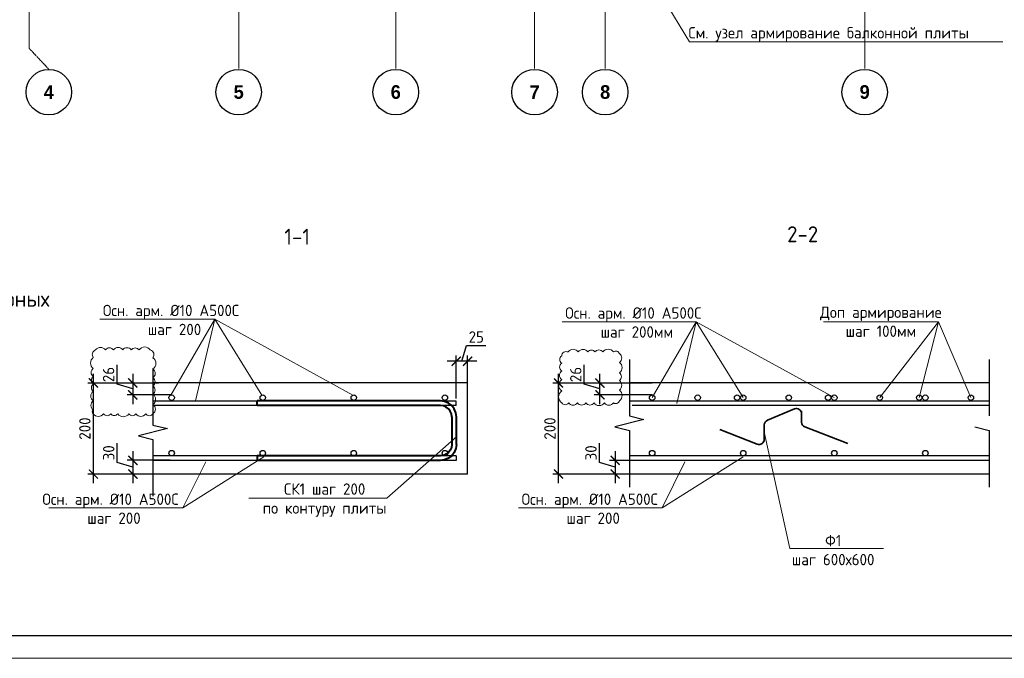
# Model space of a CAD drawing. Header units: millimetres. Extents: x -42044588 to 856694, y -806701 to 941911.
# Tile 151 of 256: x -95495 to -73868, y -403102 to -389077. Entities that reach past the tile are written whole.
import ezdxf
from ezdxf import colors
from ezdxf.entities.mleader import LeaderData, LeaderLine
from ezdxf.math import Vec2, Vec3

# ---------------------------------------------------------------- set-up
doc = ezdxf.new("R2010")
doc.units = ezdxf.units.MM
doc.linetypes.add('______5', pattern=[1100, 800, -100, 100, -100])
doc.linetypes.add('осевая', pattern=[50.8, 31.75, -6.35, 6.35, -6.35])
for name, color, linetype, lineweight in [('_0.5', 94, 'Continuous', 50), ('Арм_хомуты', 133, 'Continuous', 18), ('Арматура', 152, 'Continuous', 40), ('Выноски', 20, 'Continuous', 20), ('Оси', 40, '______5', 18), ('Перекрытие ж_бетон', 1, 'Continuous', 30), ('подоснова', 151, 'Continuous', 5), ('поз.', 2, 'Continuous', 25), ('РАЗМЕРЫ', 1, 'Continuous', 9), ('Текст', 7, 'Continuous', 25), ('ТОНКИЕ', 7, 'Continuous', 9), ('Узлы', 7, 'Continuous', 0)]:
    doc.layers.add(name, color=color, linetype=linetype, lineweight=lineweight)
doc.layers.add('К_Схемоармирование', color=7, linetype='Continuous')
doc.layers.add('ТОЛСТЫЕ_ОСНОВНЫЕ', color=6, linetype='Continuous')
doc.styles.add('Century Gothic', font='GOTHIC.TTF')
doc.styles.add('GOST 2.304', font='CS_Gost2304.shx')
doc.styles.add('GOST-2.304_Type-B', font='GOST_Common.ttf')
doc.styles.add('ГОСТ', font='GOST_Common.ttf')
doc.styles.add('ГОСТ 2.304', font='GOST_Common.ttf')
doc.dimstyles.new('СПДС', dxfattribs={"dimscale": 100, "dimtxt": 2.5, "dimasz": 2, "dimexe": 1.25, "dimexo": 0, "dimtad": 1, "dimdec": 0, "dimrnd": 5, "dimtxsty": 'GOST-2.304_Type-B', "dimblk": 'ARCHTICK', "dimcen": 2.5, "dimdle": 2, "dimclrd": 1, "dimclre": 1, "dimclrt": 1, "dimadec": 0, "dimazin": 2, "dimtfac": 0.75, "dimtdec": 0, "dimtmove": 1, "dimatfit": 3, "dimfxl": 0, "dimtolj": 1, "dimarcsym": 0})

# ---------------------------------------------------------------- blocks, each defined once
blk = doc.blocks.new('A$Cd09756da')
at = {"layer": 'Текст', "color": 7, "attachment_point": 1, "style": 'ГОСТ'}
for s, width, heights, insert, char_height in [('\\pi594.35517;{\\fTimes New Roman|b0|i0|c204|p18;\\C256;Строительство жилого комплекса со  встроенными помещениями \\P\\pi1441.86779;общественного-делового, коммерческого назначения и \\P\\pi41.3631;поликлиническим учреждением по адресу: г. Чита, ул. 1-я Коллективная}', 11543.07, [0], (-11741, 4333), 250), ('\\pi389.01406;{\\fTimes New Roman|b0|i0|c204|p18;\\C256;«Жилой дом со встроенными помещениями \\P\\pi641.91601;общественно-делового и коммерческого \\P\\pi302.06381;назначения на первом этаже здания», поз. 3.1\\P}', 7000, [1500], (-12014, 2803), 225)]:
    blk.add_mtext_dynamic_manual_height_columns(s, width=width, gutter_width=12.5, heights=heights, dxfattribs=dict(at, insert=insert, char_height=char_height))
blk = doc.blocks.new('*U6686')
at = {"layer": 'ТОЛСТЫЕ_ОСНОВНЫЕ', "color": 6}
blk.add_lwpolyline([(20, 5), (886, 5), (886, 415), (20, 415)], close=True, dxfattribs=at)
at = {"layer": 'ТОНКИЕ'}
blk.add_lwpolyline([(0, 0), (891, 0), (891, 420), (0, 420)], close=True, dxfattribs=at)
blk = doc.blocks.new('NSY101')
at = {"color": 0, "linetype": 'ByBlock', "lineweight": -2}
blk.add_circle((0, 0), 50, dxfattribs=at)
blk = doc.blocks.new('СЛОЖНЫЙ_ОБЪЕКТ_32')
at = {"layer": 'Оси', "color": 16, "linetype": 'Continuous', "lineweight": 25, "transparency": 33554687, "xscale": 9.999999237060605, "yscale": 9.999999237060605, "zscale": 9.999999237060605}
blk.add_blockref('NSY101', (18063, -43009), dxfattribs=at)
at = {"layer": 'Оси', "color": 16, "linetype": 'Continuous', "lineweight": 25, "transparency": 33554687, "insert": (18063, -43009), "char_height": 300, "width": 385, "attachment_point": 5, "style": 'Century Gothic'}
blk.add_mtext('\\A1;{\\fCentury Gothic|i0|b1;\\H300.000000;\\W1.000000;\\C16;5}\\P', dxfattribs=at)
blk = doc.blocks.new('СЛОЖНЫЙ_ОБЪЕКТ_33')
at = {"layer": 'Оси', "color": 16, "linetype": 'Continuous', "lineweight": 25, "transparency": 33554687, "xscale": 9.999999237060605, "yscale": 9.999999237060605, "zscale": 9.999999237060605}
blk.add_blockref('NSY101', (21513, -43009), dxfattribs=at)
at = {"layer": 'Оси', "color": 16, "linetype": 'Continuous', "lineweight": 25, "transparency": 33554687, "insert": (21513, -43009), "char_height": 300, "width": 385, "attachment_point": 5, "style": 'Century Gothic'}
blk.add_mtext('\\A1;{\\fCentury Gothic|i0|b1;\\H300.000000;\\W1.000000;\\C16;6}\\P', dxfattribs=at)
blk = doc.blocks.new('СЛОЖНЫЙ_ОБЪЕКТ_34')
at = {"layer": 'Оси', "color": 16, "linetype": 'Continuous', "lineweight": 25, "transparency": 33554687, "xscale": 9.999999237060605, "yscale": 9.999999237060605, "zscale": 9.999999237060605}
blk.add_blockref('NSY101', (24563, -43009), dxfattribs=at)
at = {"layer": 'Оси', "color": 16, "linetype": 'Continuous', "lineweight": 25, "transparency": 33554687, "insert": (24563, -43009), "char_height": 300, "width": 385, "attachment_point": 5, "style": 'Century Gothic'}
blk.add_mtext('\\A1;{\\fCentury Gothic|i0|b1;\\H300.000000;\\W1.000000;\\C16;7}\\P', dxfattribs=at)
blk = doc.blocks.new('СЛОЖНЫЙ_ОБЪЕКТ_35')
at = {"layer": 'Оси', "color": 16, "linetype": 'Continuous', "lineweight": 25, "transparency": 33554687, "xscale": 9.999999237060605, "yscale": 9.999999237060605, "zscale": 9.999999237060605}
blk.add_blockref('NSY101', (26113, -43009), dxfattribs=at)
at = {"layer": 'Оси', "color": 16, "linetype": 'Continuous', "lineweight": 25, "transparency": 33554687, "insert": (26113, -43009), "char_height": 300, "width": 385, "attachment_point": 5, "style": 'Century Gothic'}
blk.add_mtext('\\A1;{\\fCentury Gothic|i0|b1;\\H300.000000;\\W1.000000;\\C16;8}\\P', dxfattribs=at)
blk = doc.blocks.new('СЛОЖНЫЙ_ОБЪЕКТ_36')
at = {"layer": 'Оси', "color": 16, "linetype": 'Continuous', "lineweight": 25, "transparency": 33554687, "xscale": 9.999999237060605, "yscale": 9.999999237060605, "zscale": 9.999999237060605}
blk.add_blockref('NSY101', (31813, -43009), dxfattribs=at)
at = {"layer": 'Оси', "color": 16, "linetype": 'Continuous', "lineweight": 25, "transparency": 33554687, "insert": (31813, -43009), "char_height": 300, "width": 385, "attachment_point": 5, "style": 'Century Gothic'}
blk.add_mtext('\\A1;{\\fCentury Gothic|i0|b1;\\H300.000000;\\W1.000000;\\C16;9}\\P', dxfattribs=at)
blk = doc.blocks.new('СЛОЖНЫЙ_ОБЪЕКТ_48')
at = {"layer": 'Оси', "color": 16, "linetype": 'Continuous', "lineweight": 25, "transparency": 33554687, "xscale": 9.999999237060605, "yscale": 9.999999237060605, "zscale": 9.999999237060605}
blk.add_blockref('NSY101', (13893, -43009), dxfattribs=at)
at = {"layer": 'Оси', "color": 16, "linetype": 'Continuous', "lineweight": 25, "transparency": 33554687, "insert": (13893, -43009), "char_height": 300, "width": 385, "attachment_point": 5, "style": 'Century Gothic'}
blk.add_mtext('\\A1;{\\fCentury Gothic|i0|b1;\\H300.000000;\\W1.000000;\\C16;4}\\P', dxfattribs=at)
blk = doc.blocks.new('оси блок 2')
at = {"layer": 'Оси', "color": 16, "linetype": 'осевая', "lineweight": 0, "ltscale": 0.25, "transparency": 33554687}
for p, q in [((-72354.7, -322543), (-72354.7, -347914.1)), ((-68904.7, -322543), (-68904.7, -347914.1)), ((-65854.7, -322543), (-65854.7, -347914.1)), ((-64304.7, -322543), (-64304.7, -347914.1)), ((-58604.7, -322543), (-58604.7, -347914.1)), ((-76954.7, -323084.4), (-76954.7, -347468.4))]:
    blk.add_line(p, q, dxfattribs=at)
at = {"layer": 'Оси', "color": 16, "linetype": 'осевая', "lineweight": 0, "transparency": 33554687}
blk.add_line((-76525.3, -347930), (-76954.7, -347468.4), dxfattribs=at)
at = {"layer": 'Оси', "color": 16, "linetype": 'Continuous', "lineweight": 25, "transparency": 33554687}
for name in ['СЛОЖНЫЙ_ОБЪЕКТ_48', 'СЛОЖНЫЙ_ОБЪЕКТ_32', 'СЛОЖНЫЙ_ОБЪЕКТ_33', 'СЛОЖНЫЙ_ОБЪЕКТ_34', 'СЛОЖНЫЙ_ОБЪЕКТ_35', 'СЛОЖНЫЙ_ОБЪЕКТ_36']:
    blk.add_blockref(name, (-90418.2, -305420.5), dxfattribs=at)
blk = doc.blocks.new('_None')
blk = doc.blocks.new('*U7184')
at = {"color": 0, "linetype": 'ByBlock', "lineweight": -2}
for p, q in [((-65.3, 25), (-65.3, 427.5)), ((-55.3, 427.5), (-65.3, 427.5)), ((-55.3, 25), (-55.3, 427.5)), ((55.3, 25), (55.3, 427.5)), ((55.3, 427.5), (65.3, 427.5)), ((65.3, 25), (65.3, 427.5)), ((-64.1, 15.9), (-65.3, 25)), ((-54.4, 18.5), (-55.3, 25)), ((54.4, 18.5), (55.3, 25)), ((64.1, 15.9), (65.3, 25)), ((-60.6, 7.5), (-64.1, 15.9)), ((-55, 0.3), (-60.6, 7.5)), ((-47.8, -5.3), (-55, 0.3)), ((-51.9, 12.5), (-54.4, 18.5)), ((-47.9, 7.3), (-51.9, 12.5)), ((-42.8, 3.3), (-47.9, 7.3)), ((-36.7, 0.9), (-42.8, 3.3)), ((-30.3, 0), (-36.7, 0.9)), ((-30.3, 0), (30.3, 0)), ((30.3, 0), (36.7, 0.9)), ((36.7, 0.9), (42.8, 3.3)), ((42.8, 3.3), (47.9, 7.3)), ((47.8, -5.3), (55, 0.3)), ((47.9, 7.3), (51.9, 12.5)), ((51.9, 12.5), (54.4, 18.5)), ((55, 0.3), (60.6, 7.5)), ((60.6, 7.5), (64.1, 15.9)), ((-39.3, -8.8), (-47.8, -5.3)), ((-30.3, -10), (-39.3, -8.8)), ((30.3, -10), (-30.3, -10)), ((30.3, -10), (39.3, -8.8)), ((39.3, -8.8), (47.8, -5.3))]:
    blk.add_line(p, q, dxfattribs=at)
at = {"style": 'GOST 2.304', "oblique": 15, "flags": 9}
for tag, p in [('ПОЗИЦИЯ', (795.4, -54.4)), ('ДИАМЕТР', (795.7, -58.7)), ('КЛАСС', (796, -63.1)), ('ДЛИНА', (796.5, -67.9)), ('МАССА', (796.8, -73.3))]:
    blk.add_attdef(tag, p, '', height=2.5, dxfattribs=at)
blk = doc.blocks.new('_ArchTick')
at = {"color": 0, "linetype": 'ByBlock', "const_width": 0.15}
blk.add_lwpolyline([(-0.5, -0.5), (0.5, 0.5)], dxfattribs=at)
blk = doc.blocks.new('*D7269')
at = {"layer": 'DEFPOINTS', "color": 0, "transparency": 16777216}
for p in [(-85906, -396577), (-85656, -397056), (-85906, -397396)]:
    blk.add_point(p, dxfattribs=at)
at = {"layer": 'РАЗМЕРЫ', "color": 1, "lineweight": -2, "transparency": 16777216}
for p, q in [((-85781, -396577), (-85678, -396233)), ((-85678, -396233), (-85253, -396233)), ((-85456, -396577), (-86106, -396577)), ((-85906, -397396), (-85906, -396452)), ((-85656, -397056), (-85656, -396452))]:
    blk.add_line(p, q, dxfattribs=at)
at = {"layer": 'РАЗМЕРЫ', "color": 1, "lineweight": -2, "transparency": 16777216, "xscale": 200, "yscale": 200, "zscale": 200, "rotation": 180}
blk.add_blockref('_ArchTick', (-85906, -396577), dxfattribs=at)
at = {"layer": 'РАЗМЕРЫ', "color": 1, "lineweight": -2, "transparency": 16777216, "xscale": 200, "yscale": 200, "zscale": 200}
blk.add_blockref('_ArchTick', (-85656, -396577), dxfattribs=at)
at = {"layer": 'РАЗМЕРЫ', "color": 1, "lineweight": 0, "transparency": 16777216, "insert": (-85466, -396045), "char_height": 250, "attachment_point": 5, "style": 'GOST-2.304_Type-B'}
blk.add_mtext('\\A1;25', dxfattribs=at)
blk = doc.blocks.new('*D7270')
at = {"layer": 'DEFPOINTS', "color": 0, "transparency": 16777216}
for p in [(-93876, -397056), (-92604, -397056), (-92685, -399056)]:
    blk.add_point(p, dxfattribs=at)
at = {"layer": 'РАЗМЕРЫ', "color": 1, "lineweight": -2, "transparency": 16777216}
for p, q in [((-92604, -397056), (-94001, -397056)), ((-93876, -399256), (-93876, -396856)), ((-92685, -399056), (-94001, -399056))]:
    blk.add_line(p, q, dxfattribs=at)
at = {"layer": 'РАЗМЕРЫ', "color": 1, "lineweight": -2, "transparency": 16777216, "xscale": 200, "yscale": 200, "zscale": 200}
for p, rotation in [((-93876, -397056), 90), ((-93876, -399056), 270)]:
    blk.add_blockref('_ArchTick', p, dxfattribs=dict(at, rotation=rotation))
at = {"layer": 'РАЗМЕРЫ', "color": 1, "lineweight": 0, "transparency": 16777216, "insert": (-94064, -398056), "char_height": 250, "attachment_point": 5, "rotation": 90, "style": 'GOST-2.304_Type-B'}
blk.add_mtext('\\A1;200', dxfattribs=at)
blk = doc.blocks.new('*D7272')
at = {"layer": 'DEFPOINTS', "color": 0, "transparency": 16777216}
for p in [(-92445, -397056), (-93012, -397317), (-92156, -397317)]:
    blk.add_point(p, dxfattribs=at)
at = {"layer": 'РАЗМЕРЫ', "color": 1, "lineweight": -2, "transparency": 16777216}
for p, q in [((-93356, -397083), (-93356, -396658)), ((-92445, -397056), (-93137, -397056)), ((-93012, -396856), (-93012, -397517)), ((-93012, -397186), (-93356, -397083)), ((-92156, -397317), (-93137, -397317))]:
    blk.add_line(p, q, dxfattribs=at)
at = {"layer": 'РАЗМЕРЫ', "color": 1, "lineweight": -2, "transparency": 16777216, "xscale": 200, "yscale": 200, "zscale": 200}
for p, rotation in [((-93012, -397056), 90), ((-93012, -397317), 270)]:
    blk.add_blockref('_ArchTick', p, dxfattribs=dict(at, rotation=rotation))
at = {"layer": 'РАЗМЕРЫ', "color": 1, "lineweight": 0, "transparency": 16777216, "insert": (-93543, -396870), "char_height": 250, "attachment_point": 5, "rotation": 90, "style": 'GOST-2.304_Type-B'}
blk.add_mtext('\\A1;26', dxfattribs=at)
blk = doc.blocks.new('*D7273')
at = {"layer": 'DEFPOINTS', "color": 0, "transparency": 16777216}
for p in [(-92190, -398754), (-93008, -399056), (-92143, -399056)]:
    blk.add_point(p, dxfattribs=at)
at = {"layer": 'РАЗМЕРЫ', "color": 1, "lineweight": -2, "transparency": 16777216}
for p, q in [((-93352, -398802), (-93352, -398377)), ((-93008, -398554), (-93008, -399256)), ((-92190, -398754), (-93133, -398754)), ((-93008, -398905), (-93352, -398802)), ((-92143, -399056), (-93133, -399056))]:
    blk.add_line(p, q, dxfattribs=at)
at = {"layer": 'РАЗМЕРЫ', "color": 1, "lineweight": -2, "transparency": 16777216, "xscale": 200, "yscale": 200, "zscale": 200}
for p, rotation in [((-93008, -398754), 90), ((-93008, -399056), 270)]:
    blk.add_blockref('_ArchTick', p, dxfattribs=dict(at, rotation=rotation))
at = {"layer": 'РАЗМЕРЫ', "color": 1, "lineweight": 0, "transparency": 16777216, "insert": (-93540, -398589), "char_height": 250, "attachment_point": 5, "rotation": 90, "style": 'GOST-2.304_Type-B'}
blk.add_mtext('\\A1;30', dxfattribs=at)
blk = doc.blocks.new('*D7271')
at = {"layer": 'DEFPOINTS', "color": 0, "transparency": 16777216}
for p in [(-82750, -397056), (-81603, -397056), (-81603, -397317)]:
    blk.add_point(p, dxfattribs=at)
at = {"layer": 'РАЗМЕРЫ', "color": 1, "lineweight": -2, "transparency": 16777216}
for p, q in [((-83094, -397083), (-83094, -396658)), ((-81603, -397056), (-82875, -397056)), ((-82750, -397517), (-82750, -396856)), ((-82750, -397186), (-83094, -397083)), ((-81603, -397317), (-82875, -397317))]:
    blk.add_line(p, q, dxfattribs=at)
at = {"layer": 'РАЗМЕРЫ', "color": 1, "lineweight": -2, "transparency": 16777216, "xscale": 200, "yscale": 200, "zscale": 200}
for p, rotation in [((-82750, -397056), 90), ((-82750, -397317), 270)]:
    blk.add_blockref('_ArchTick', p, dxfattribs=dict(at, rotation=rotation))
at = {"layer": 'РАЗМЕРЫ', "color": 1, "lineweight": 0, "transparency": 16777216, "insert": (-83281, -396870), "char_height": 250, "attachment_point": 5, "rotation": 90, "style": 'GOST-2.304_Type-B'}
blk.add_mtext('\\A1;26', dxfattribs=at)
blk = doc.blocks.new('*D7274')
at = {"layer": 'DEFPOINTS', "color": 0, "transparency": 16777216}
for p in [(-83661, -397056), (-81737, -397056), (-81891, -399056)]:
    blk.add_point(p, dxfattribs=at)
at = {"layer": 'РАЗМЕРЫ', "color": 1, "lineweight": -2, "transparency": 16777216}
for p, q in [((-81737, -397056), (-83786, -397056)), ((-83661, -399256), (-83661, -396856)), ((-81891, -399056), (-83786, -399056))]:
    blk.add_line(p, q, dxfattribs=at)
at = {"layer": 'РАЗМЕРЫ', "color": 1, "lineweight": -2, "transparency": 16777216, "xscale": 200, "yscale": 200, "zscale": 200}
for p, rotation in [((-83661, -397056), 90), ((-83661, -399056), 270)]:
    blk.add_blockref('_ArchTick', p, dxfattribs=dict(at, rotation=rotation))
at = {"layer": 'РАЗМЕРЫ', "color": 1, "lineweight": 0, "transparency": 16777216, "insert": (-83849, -398056), "char_height": 250, "attachment_point": 5, "rotation": 90, "style": 'GOST-2.304_Type-B'}
blk.add_mtext('\\A1;200', dxfattribs=at)
blk = doc.blocks.new('*D7275')
at = {"layer": 'DEFPOINTS', "color": 0, "transparency": 16777216}
for p in [(-81826, -398755), (-82416, -399056), (-81826, -399056)]:
    blk.add_point(p, dxfattribs=at)
at = {"layer": 'РАЗМЕРЫ', "color": 1, "lineweight": -2, "transparency": 16777216}
for p, q in [((-82760, -398802), (-82760, -398377)), ((-82416, -398555), (-82416, -399256)), ((-81826, -398755), (-82541, -398755)), ((-82416, -398905), (-82760, -398802)), ((-81826, -399056), (-82541, -399056))]:
    blk.add_line(p, q, dxfattribs=at)
at = {"layer": 'РАЗМЕРЫ', "color": 1, "lineweight": -2, "transparency": 16777216, "xscale": 200, "yscale": 200, "zscale": 200}
for p, rotation in [((-82416, -398755), 90), ((-82416, -399056), 270)]:
    blk.add_blockref('_ArchTick', p, dxfattribs=dict(at, rotation=rotation))
at = {"layer": 'РАЗМЕРЫ', "color": 1, "lineweight": 0, "transparency": 16777216, "insert": (-82947, -398590), "char_height": 250, "attachment_point": 5, "rotation": 90, "style": 'GOST-2.304_Type-B'}
blk.add_mtext('\\A1;30', dxfattribs=at)

msp = doc.modelspace()

# ---------------------------------------------------------------- linework, layer by layer
at = {"color": 3, "linetype": 'Continuous', "lineweight": 30}
for centre in [(-92156.338, -397376.523), (-90156.338, -397376.523), (-88156.338, -397376.523), (-86156.338, -397376.523), (-81602.991, -397376.523), (-79602.991, -397376.523), (-77602.991, -397376.523), (-75602.991, -397376.523), (-92156.338, -398595.523), (-90156.338, -398595.523), (-88156.338, -398595.523), (-86156.338, -398595.523), (-81602.991, -398596.523), (-79602.991, -398596.523), (-77602.991, -398596.523), (-75602.991, -398596.523)]:
    msp.add_circle(centre, 60, dxfattribs=at)
at = {"color": 1, "linetype": 'Continuous', "lineweight": 30}
for centre in [(-80602.991, -397376.523), (-79737.088, -397376.523), (-78602.991, -397376.523), (-77737.088, -397376.523), (-76602.991, -397376.523), (-75737.088, -397376.523), (-74602.991, -397376.523)]:
    msp.add_circle(centre, 60, dxfattribs=at)
at = {"layer": '_0.5', "color": 240, "lineweight": 0, "true_color": 0xed1f24}
for points in [[(-93877.86, -397732.764, 0.52056705), (-93656.871, -397732.764, 0.52056705), (-93493.336, -397732.764, 0.52056705), (-93342.902, -397732.764, 0.52056705), (-93098.991, -397732.764, 0.52056705), (-92941.428, -397732.764, 0.52056705), (-92726.821, -397732.764, 0.52056705), (-92568.037, -397732.764, 0.52056705), (-92567.941, -397530.515, 0.52056705), (-92567.941, -397303.175, 0.52056705), (-92567.941, -397119.654, 0.52056705), (-92567.941, -396942.764, 0.52056705), (-92567.941, -396747.993, 0.52056705), (-92567.941, -396502.046, 0.52056705), (-92626.359, -396328.825, 0.52056705), (-92872.27, -396328.825, 0.52056705), (-93044.27, -396328.825, 0.52056705), (-93232.412, -396328.825, 0.52056705), (-93435.512, -396328.825, 0.52056705), (-93613.723, -396328.825, 0.52056705), (-93826.326, -396328.825, 0.52056705), (-93877.86, -396498.515, 0.52056705), (-93877.86, -396735.59, 0.52056705), (-93877.86, -396918.669, 0.52056705), (-93877.86, -397076.955, 0.52056705), (-93877.86, -397238.244, 0.52056705), (-93877.86, -397449.729, 0.52056705), (-93877.86, -397647.811, 0.52056705)], [(-83590.263, -397493.065, 0.52056705), (-83436.543, -397493.065, 0.52056705), (-83244.766, -397493.065, 0.52056705), (-83058.864, -397493.065, 0.52056705), (-82880.448, -397493.065, 0.52056705), (-82653.505, -397493.065, 0.52056705), (-82452.542, -397493.065, 0.52056705), (-82322.859, -397446.065, 0.52056705), (-82322.859, -397209.664, 0.52056705), (-82322.859, -397003.708, 0.52056705), (-82322.859, -396830.532, 0.52056705), (-82322.859, -396602.756, 0.52056705), (-82322.859, -396409.365, 0.52056705), (-82451.708, -396374.477, 0.52056705), (-82686.574, -396374.477, 0.52056705), (-82860.333, -396374.477, 0.52056705), (-83014.248, -396374.477, 0.52056705), (-83226.191, -396374.477, 0.52056705), (-83451.508, -396374.477, 0.52056705), (-83590.263, -396459.681, 0.52056705), (-83590.263, -396618.079, 0.52056705), (-83590.263, -396792.158, 0.52056705), (-83590.263, -396981.848, 0.52056705), (-83590.263, -397227.713, 0.52056705)]]:
    msp.add_lwpolyline(points, format="xyb", close=True, dxfattribs=at)
at = {"layer": 'Арматура', "color": 2, "lineweight": 0}
for p, q in [((-91209.211, -395654.113), (-93735.677, -395654.113)), ((-91209.211, -395654.113), (-92174.92, -397320.523)), ((-91209.211, -395654.113), (-91633.644, -397448.733)), ((-88174.92, -397320.523), (-91209.211, -395654.113)), ((-90174.92, -397320.523), (-91209.211, -395654.113)), ((-80637.282, -395710.113), (-83580.848, -395710.113)), ((-80637.282, -395710.113), (-81602.991, -397376.523)), ((-80637.282, -395710.113), (-81061.715, -397504.733)), ((-77602.991, -397376.523), (-80637.282, -395710.113)), ((-79602.991, -397376.523), (-80637.282, -395710.113)), ((-75316.225, -395710.113), (-77842.691, -395710.113)), ((-75316.225, -395710.113), (-76602.991, -397376.523)), ((-75316.225, -395710.113), (-75737.088, -397376.523)), ((-74602.991, -397376.523), (-75316.225, -395710.113)), ((-90129.07, -398675.523), (-91908.139, -399799.765)), ((-91908.139, -399799.765), (-91407.794, -398788.733)), ((-79602.991, -398675.523), (-81382.06, -399799.765)), ((-81382.06, -399799.765), (-80881.715, -398788.733)), ((-91908.139, -399799.765), (-94851.705, -399799.765)), ((-81382.06, -399799.765), (-84539.244, -399799.765))]:
    msp.add_line(p, q, dxfattribs=at)
at = {"layer": 'К_Схемоармирование', "lineweight": 35, "ltscale": 10}
for p, q in [((-78476.826, -397624.906), (-79072.086, -397873.874)), ((-78321.166, -397917.111), (-78321.166, -397672.527)), ((-79294.142, -398399.699), (-80116.558, -398079.458)), ((-79141.066, -397977.496), (-79141.066, -398295.034)), ((-77306.475, -398383.8), (-78249.097, -398021.971))]:
    msp.add_line(p, q, dxfattribs=at)
for centre, start, end in [((-78433.486, -397728.527), 0, 112.6971619), ((-79028.746, -397977.496), 112.6971619, 180), ((-78208.846, -397917.111), 180, 249.0004898), ((-79253.386, -398295.034), 248.7245114, 0)]:
    msp.add_arc(centre, 112.32, start, end, dxfattribs=at)
at = {"layer": 'Перекрытие ж_бетон', "color": 7, "linetype": 'Continuous', "lineweight": 30}
for p, q in [((-85656.316, -397055.523), (-92567.941, -397055.523)), ((-85656.316, -399055.523), (-85656.316, -397055.523)), ((-74197.712, -397055.523), (-82102.991, -397055.523)), ((-85656.316, -399055.523), (-92567.941, -399055.523)), ((-74197.712, -399055.523), (-82102.991, -399055.523))]:
    msp.add_line(p, q, dxfattribs=at)
at = {"layer": 'Перекрытие ж_бетон', "color": 3, "linetype": 'Continuous', "lineweight": 30}
for p, q in [((-85906.338, -397451.523), (-92567.941, -397451.523)), ((-85906.338, -397550.433), (-85906.338, -397451.523)), ((-74197.712, -397451.523), (-82102.991, -397451.523)), ((-85906.338, -397550.433), (-92567.941, -397550.433)), ((-74197.712, -397550.433), (-82041.991, -397550.433)), ((-85906.338, -398655.523), (-92567.941, -398655.523)), ((-86366.315, -398754.433), (-92567.941, -398754.433)), ((-85906.338, -398754.433), (-92567.941, -398754.433)), ((-85906.338, -398655.523), (-85906.338, -398754.433)), ((-74197.712, -398656.523), (-82102.991, -398656.523)), ((-74197.712, -398755.433), (-82102.991, -398755.433)), ((-74197.712, -398755.433), (-82041.991, -398755.433))]:
    msp.add_line(p, q, dxfattribs=at)
at = {"layer": 'поз.', "linetype": 'Continuous'}
for points in [[(-82102.991, -396536.416), (-82102.991, -397778.416), (-81782.991, -397858.416), (-82422.991, -398018.416), (-82102.991, -398098.416), (-82102.991, -399340.416)], [(-74197.712, -396536.416), (-74197.712, -397778.416)], [(-92567.941, -396736.416), (-92567.941, -397978.416), (-92247.941, -398058.416), (-92887.941, -398218.416), (-92567.941, -398298.416), (-92567.941, -399540.416)], [(-74517.712, -398018.416), (-74197.712, -398098.416), (-74197.712, -399340.416)]]:
    msp.add_lwpolyline(points, dxfattribs=at)

# ---------------------------------------------------------------- block references
at = {"xscale": 100, "yscale": 100, "zscale": 100}
msp.add_blockref('*U6686', (-111469.481, -403102.06), dxfattribs=at)
at = {"lineweight": 50, "ltscale": 100}
msp.add_blockref('A$Cd09756da', (-114599.263, -402700.052), dxfattribs=at)
at = {"layer": 'Арм_хомуты', "lineweight": 40, "xscale": -10, "yscale": 10, "zscale": 10, "rotation": 90}
msp.add_blockref('*U7184', (-86003.115, -398102.978), dxfattribs=at)
at = {"layer": 'РАЗМЕРЫ'}
msp.add_blockref('оси блок 2', (-18329.74, -42237.447), dxfattribs=at)

# ---------------------------------------------------------------- texts
at = {"ltscale": 100, "insert": (-133805.873, -381684.708), "char_height": 250, "attachment_point": 1, "style": 'ГОСТ'}
msp.add_mtext_dynamic_manual_height_columns('\\pi1250,t1750;1.^IПроизводство работ вести в строгом соответствии с требованиями СП 70.13330.2012 "Несущие и ограждающие конструкции" и проектом производства работ.{\\H1.83333x; }\\P2.^IПеред бетонированием арматуру и основание, на которую укладывается бетонная смесь, очистить от {\\H1.55556x; }ржавчины и грязи. {\\H1.64815x; }\\P3.^IБетонирование вести слоем на всю толщину  плит. Захватки при бетонировании должны быть отсечены {\\H1.61728x; }вертикальными швами. Бетон применять класса В25. Заполнителем для бетона служит щебень твердых пород, {\\H1.62757x; }наибольшая фракция щебня не должна превышать 40мм.{\\H1.62414x; }\\P4.^IВ процессе бетонирования обеспечить соблюдение защитных слоев и мест положения рабочей арматуры {\\H1.62529x; }согласно проекту. Материал фиксаторов для нижней арматуры фундаментных плит выбирается проектом производства {\\H1.6249x; }работ, исходя из конкретных возможностей строительной организации.{\\H1.62503x; }\\P5.^IПроектом принято соединение рабочих стержней арматуры монолитной плиты внахлестку (без сварки). {\\H1.72499x; }\\P6.^IСварные арматурные каркасы изготовить на заводе-изготовители. {\\H1.67917x; }\\P7.^IКрестообразные соединения стержней арматуры 1-го и 2-го рядов, а также 3-го и 4-го рядов между собой {\\H1.60694x; }выполнить вязкой отожженной проволокой диаметром 2,0-3,0 мм. Допускается применение специальных соединительных {\\H1.63102x; }элементов - пластмассовых или проволочных фиксаторов. Соединение арматуры допускается предусматривать не во всех {\\H1.62299x; }местах пересечения стержней арматуры. При этом должны быть связаны вязальной проволокой все пересечения стержней {\\H1.62567x; }в 2-х крайних рядах по периметру плит, остальные узлы могут быть соединены через узел в шахматном порядке (схему {\\H1.72478x; }вязки стержней см. на данном листе).{\\H1.77924x; }', width=18954.38214, gutter_width=12.5, heights=[0], dxfattribs=at)
at = {"layer": 'Арматура', "color": 2, "lineweight": 0, "char_height": 250, "width": 3270.99844, "attachment_point": 5, "style": 'ГОСТ 2.304'}
for s, insert in [(' \\PОсн. арм. %%C10 А500С\\P шаг 200', (-92170.245, -395462.683)), (' \\PОсн. арм. %%C10 А500С\\P шаг 200мм', (-82015.416, -395518.683)), ('Доп армирование шаг 100мм', (-76579.458, -395710.113)), (' \\PОсн. арм. %%C10 А500С\\P шаг 200', (-93499.891, -399608.334)), (' \\PОсн. арм. %%C10 А500С\\P шаг 200', (-82973.812, -399608.334))]:
    msp.add_mtext(s, dxfattribs=dict(at, insert=insert))
at = {"layer": 'Выноски', "color": 240, "true_color": 0xed1f24, "insert": (-133759.024, -395935.828), "char_height": 250, "width": 18219.65973, "attachment_point": 1, "style": 'ГОСТ'}
msp.add_mtext('\\pi-500,l500;В выделенной области представлена замененная ( актуальная) версия. Содержание изменения см. в листе разрешения на внесение изменений{\\H1.025x; }', dxfattribs=at)
at = {"layer": 'Текст', "color": 7, "insert": (-126599.263, -401200.052), "char_height": 250, "attachment_point": 1, "style": 'ГОСТ'}
msp.add_mtext_dynamic_manual_height_columns('\\pi3500;\\P\\pi947.53788;Плита на отм. +36,900 (опалубка)', width=7000, gutter_width=12.5, heights=[1500], dxfattribs=at)
at = {"layer": 'Узлы', "color": 80, "linetype": 'Continuous', "lineweight": 0, "style": 'GOST-2.304_Type-B'}
for s, p in [('2-2', (-78639.311, -393963.583)), ('1-1', (-89681.215, -394017.868))]:
    msp.add_text(s, height=350, dxfattribs=at).set_placement(p)
at = {"layer": 'Узлы', "color": 80, "linetype": 'Continuous', "lineweight": 0, "insert": (-99405.076, -395546.662), "char_height": 350, "width": 10464.96038, "attachment_point": 5, "style": 'GOST-2.304_Type-B'}
msp.add_mtext('\\pi136.85;Деталь выполнения стыковки арматурных стержней внахлестку ∅10', dxfattribs=at)

# ---------------------------------------------------------------- dimensions: what is measured, and where the dimension line sits
at = {"layer": 'РАЗМЕРЫ', "lineweight": 0}
dim = msp.add_linear_dim(base=(-85906.338, -396576.566), p1=(-85656.316, -397055.523), p2=(-85906.338, -397395.523), dimstyle='СПДС', override={"dimlfac": 0.1, "dimrnd": 5}, dxfattribs=at)
dim.commit()
dim.dimension.update_dxf_attribs({"geometry": '*D7269', "text_midpoint": (-85615.702, -396045.316)})
for base, p1, p2, override, picture, middle in [((-93012.138, -397316.523), (-92445.407, -397055.523), (-92156.338, -397316.523), {"dimlfac": 0.1, "dimrnd": 0}, '*D7272', (-93543.388, -397020.398)), ((-82749.75, -397055.523), (-81602.991, -397316.523), (-81602.991, -397055.523), {"dimlfac": 0.1, "dimrnd": 0}, '*D7271', (-83281, -397020.398)), ((-93876.423, -397055.802), (-92684.726, -399055.523), (-92604.141, -397055.802), {"dimlfac": 0.1, "dimrnd": 5}, '*D7270', (-94063.923, -398055.662)), ((-83661.072, -397055.523), (-81890.52, -399055.523), (-81736.559, -397055.523), {"dimlfac": 0.1, "dimrnd": 5}, '*D7274', (-83848.572, -398055.523)), ((-93008.388, -399055.523), (-92190.217, -398754.433), (-92143.492, -399055.523), {"dimlfac": 0.1, "dimrnd": 5}, '*D7273', (-93539.638, -398739.353)), ((-82416.191, -399055.523), (-81826.257, -398755.433), (-81826.257, -399055.523), {"dimlfac": 0.1, "dimrnd": 5}, '*D7275', (-82947.441, -398739.853))]:
    dim = msp.add_linear_dim(base=base, p1=p1, p2=p2, angle=90, dimstyle='СПДС', override=override, dxfattribs=at)
    dim.commit()
    dim.dimension.update_dxf_attribs({"geometry": picture, "text_midpoint": middle})

# ---------------------------------------------------------------- leaders
at = {"layer": 'подоснова', "color": 2, "ltscale": 0.3}
ml = msp.add_multileader_mtext('Standard', dxfattribs=at)
ml.set_content('\\pxi0.391,qc;{\\C80;См. узел армирование балконной плиты}', color=2, style='GOST-2.304_Type-B')
ml.set_leader_properties(color=256, linetype='ByLayer', lineweight=15)
ml.set_arrow_properties(name='NONE')
ml.build(insert=Vec2(0, 0))
ml.multileader.update_dxf_attribs({"text_left_attachment_type": 6, "text_right_attachment_type": 6, "dogleg_length": 0.1, "arrow_head_size": 18})
ctx = ml.context
ctx.base_point, ctx.char_height, ctx.arrow_head_size, ctx.landing_gap_size, ctx.plane_origin = Vec3(-80784.579, -389564.269, 160), 250, 18, 20, Vec3(-90805.227, -383581.831, 160)
ctx.left_attachment, ctx.right_attachment, ctx.text_align_type = 6, 6, 1
notes = []
notes.append((ctx, [(0, (1, 1, 0), (-80784.679, -389564.269, 160), (1, 0), 0.1, [(0, [(-82381.724, -386898.818, 160)], 0, [])])]))
ctx.mtext.insert, ctx.mtext.alignment, ctx.mtext.flow_direction = Vec3(-77774.617, -389239.269, 160), 2, 5
at = {"layer": 'подоснова', "color": 2, "lineweight": 0, "ltscale": 0.3}
ml = msp.add_multileader_mtext('Standard', dxfattribs=at)
ml.set_content('СК1 шаг 200 \\Pпо контуру плиты', color=2, style='GOST-2.304_Type-B')
ml.set_leader_properties(color=256, linetype='ByLayer', lineweight=15)
ml.set_arrow_properties(name='NONE')
ml.build(insert=Vec2(0, 0))
ml.multileader.update_dxf_attribs({"text_left_attachment_type": 6, "text_right_attachment_type": 6, "dogleg_length": 0.1, "arrow_head_size": 18})
ctx = ml.context
ctx.base_point, ctx.char_height, ctx.arrow_head_size, ctx.landing_gap_size, ctx.plane_origin = Vec3(-90164.464, -399584.868), 250, 18, 20, Vec3(-94533.441, -395376.448)
ctx.left_attachment, ctx.right_attachment, ctx.text_align_type = 6, 6, 1
notes.append((ctx, [(1, (1, 1, 0), (-87428.152, -399584.868), (-1, 0), 0.1, [(0, [(-85892.839, -398230.575)], 0, [])])]))
ctx.mtext.insert, ctx.mtext.alignment, ctx.mtext.flow_direction = Vec3(-88796.358, -399259.868), 2, 5
at = {"layer": 'подоснова', "color": 4, "ltscale": 0.3}
ml = msp.add_multileader_mtext('Standard', dxfattribs=at)
ml.set_content('Ф1 \\Pшаг 600х600', color=4, style='GOST-2.304_Type-B')
ml.set_leader_properties(color=256, linetype='ByLayer', lineweight=15)
ml.set_arrow_properties(name='NONE')
ml.build(insert=Vec2(0, 0))
ml.multileader.update_dxf_attribs({"text_left_attachment_type": 6, "text_right_attachment_type": 6, "dogleg_length": 0.1, "arrow_head_size": 18})
ctx = ml.context
ctx.base_point, ctx.char_height, ctx.arrow_head_size, ctx.landing_gap_size, ctx.plane_origin = Vec3(-78577.897, -400692.292), 250, 18, 20, Vec3(-87813.611, -394490.956)
ctx.left_attachment, ctx.right_attachment, ctx.text_align_type = 6, 6, 1
notes.append((ctx, [(0, (1, 1, 0), (-78577.997, -400692.292), (1, 0), 0.1, [(0, [(-79137.009, -398164.489)], 0, [])])]))
ctx.mtext.insert, ctx.mtext.alignment, ctx.mtext.flow_direction = Vec3(-77627.594, -400392.292), 2, 5
for ctx, leaders in notes:
    for number, flags, end, landing, length, lines in leaders:
        leader = LeaderData()
        leader.index, (leader.has_last_leader_line, leader.has_dogleg_vector, leader.attachment_direction) = number, flags
        leader.last_leader_point, leader.dogleg_vector, leader.dogleg_length = Vec3(end), Vec3(landing), length
        for number, points, colour, breaks in lines:
            line = LeaderLine()
            line.index, line.vertices, line.color, line.breaks = number, Vec3.list(points), colors.encode_raw_color(colour), breaks
            leader.lines.append(line)
        ctx.leaders.append(leader)

doc.saveas('drawing.dxf')
